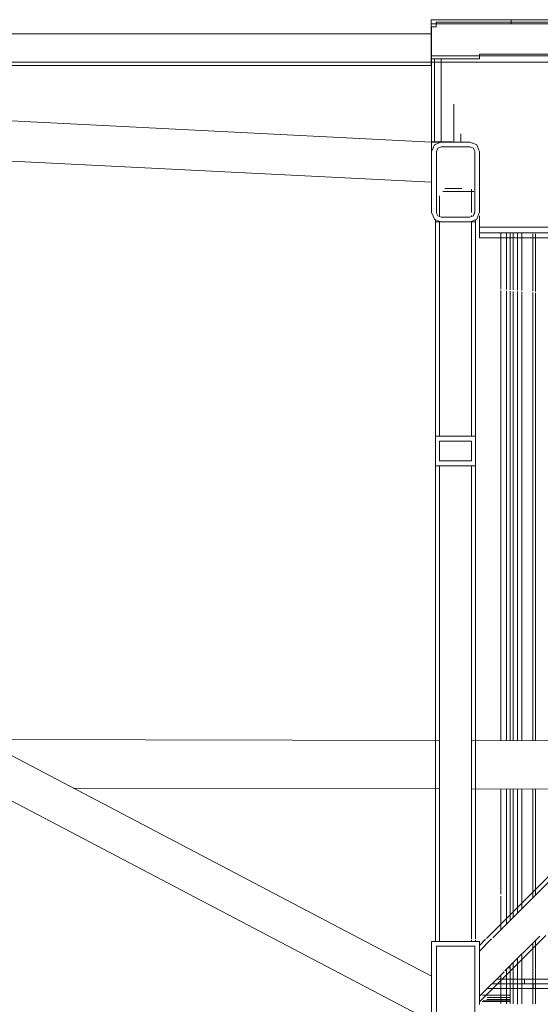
# Model space of a CAD drawing. Header units: millimetres. Extents: x 101535 to 192135, y -3968 to 17259.
# Tile 39 of 92: x 121069 to 121720, y 12821 to 14053. Entities that reach past the tile are written whole.
import ezdxf

# ---------------------------------------------------------------- set-up
doc = ezdxf.new("R2010")
doc.units = ezdxf.units.MM
doc.linetypes.add('IMPORT-Kropki i Kreski _4_', pattern=[1828.8, 914.4, -457.2, 0, -457.2])
for name, color, linetype, lineweight in [('2_schody stalowe rzut_K_IR', 7, 'Continuous', 9), ('2_stropy_K_IR', 7, 'Continuous', 9), ('2_ściany zewnętrzne_ISTN', 7, 'Continuous', 9), ('4_osie_ISTN', 7, 'Continuous', 9), ('A-GENM', 7, 'Continuous', 18), ('P-PIPE', 7, 'Continuous', 18)]:
    doc.layers.add(name, color=color, linetype=linetype, lineweight=lineweight)
doc.layers.add('3_lądowisko_K_IR', color=7, linetype='Continuous', lineweight=9, true_color=0x999999)
doc.layers.add('rzut płyty_dwg', color=7, linetype='Continuous', lineweight=9, true_color=0x767676)

# ---------------------------------------------------------------- blocks, each defined once
blk = doc.blocks.new('Bezpośredni kształt - IR 026-25_3D1_2025_09_11-304393-Przekrój 5')
at = {"layer": 'A-GENM', "lineweight": 9}
for p, q in [((-40506.2, 14021.2), (-40506.2, 14044)), ((-40500.6, 14044), (-40506.2, 14044)), ((-40506.2, 14021.2), (-40506.2, 14044)), ((-40506.2, 14044), (-40500.6, 14044)), ((-40500.6, 14044), (-40500.6, 14044)), ((-40500.6, 14044), (-40500.2, 14044)), ((-40500.6, 14044), (-40500.6, 14044)), ((-40500.6, 14044), (-40500.2, 14044)), ((-40500.2, 14048.8), (-40500.2, 14050)), ((-40105.4, 14050), (-40500.2, 14050)), ((-40500.2, 14048.8), (-40500.2, 14050)), ((-40500.2, 14050), (-40105.4, 14050)), ((-40500.2, 14048.8), (-40500.2, 14044)), ((-40500.2, 14044), (-40500.2, 14048.8)), ((-40506.2, 14021.2), (-40506.2, 14004)), ((-40506.2, 14004), (-40506.2, 14021.2)), ((-40506.1, 14004), (-40504.5, 14004)), ((-40506.1, 14004), (-40506.1, 13900.1)), ((-40506.1, 14004), (-40506.1, 13900.1)), ((-40504.5, 14004), (-40506.1, 14004)), ((-40500.6, 14004), (-40504.5, 14004)), ((-40500.6, 14004), (-40504.5, 14004)), ((-40502.6, 13900.1), (-40502.6, 14004)), ((-40502.6, 13900.1), (-40502.6, 14004)), ((-40500.6, 14004), (-40498.7, 14004)), ((-40498.7, 14004), (-40500.6, 14004)), ((-40498.7, 14004), (-40494.1, 14004)), ((-40494.1, 14004), (-40498.7, 14004)), ((-40494.1, 14004), (-40486.9, 14004)), ((-40494.1, 14004), (-40494.1, 13900.1)), ((-40494.1, 13900.1), (-40494.1, 14004)), ((-40486.9, 14004), (-40494.1, 14004)), ((-40486.9, 14004), (-40478.1, 14004)), ((-40478.1, 14004), (-40486.9, 14004)), ((-40478.1, 14004), (-40474.3, 14004)), ((-40474.3, 14004), (-40478.1, 14004)), ((-40472.7, 14004), (-40474.3, 14004)), ((-40472.7, 14004), (-40474.3, 14004)), ((-40468, 14004), (-40472.7, 14004)), ((-40468, 14004), (-40472.7, 14004)), ((-40468, 14004), (-40466.1, 14004)), ((-40466.1, 14004), (-40468, 14004)), ((-40463.4, 14004), (-40466.1, 14004)), ((-40463.4, 14004), (-40466.1, 14004)), ((-40463.2, 14004), (-40463.4, 14004)), ((-40463.2, 14004), (-40463.4, 14004)), ((-40463.2, 14004), (-40446.2, 14004)), ((-40446.2, 14004), (-40463.2, 14004)), ((-38972.9, 14010), (-40446.2, 14010)), ((-40446.2, 14008.9), (-40446.2, 14010)), ((-38972.9, 14010), (-40446.2, 14010)), ((-40446.2, 14010), (-40446.2, 14008.9)), ((-40446.2, 14008.9), (-40446.2, 14004.1)), ((-40446.2, 14008.9), (-40446.2, 14004.1)), ((-42416.1, 13995.5), (-40506.1, 13900)), ((-42416.1, 13995.5), (-40506.1, 13900)), ((-40478.1, 13947.4), (-40478.1, 13900.1)), ((-40478.1, 13900.1), (-40478.1, 13947.4)), ((-40469.6, 13910.2), (-40469.6, 13900.1)), ((-40469.6, 13900.1), (-40469.6, 13910.2)), ((-41456.2, 13897.4), (-40506.1, 13849.9)), ((-40506.1, 13849.9), (-41456.2, 13897.4)), ((-40502.6, 13900.1), (-40506.1, 13900.1)), ((-40502.6, 13900.1), (-40506.1, 13900.1)), ((-40506.1, 13900), (-40494.1, 13900)), ((-40506.1, 13900), (-40506.1, 13888)), ((-40506.1, 13888), (-40506.1, 13900)), ((-40494.1, 13900), (-40506.1, 13900)), ((-40502.6, 13896.5), (-40505.6, 13889.1)), ((-40505.6, 13889.1), (-40502.6, 13896.5)), ((-40502.6, 13900.1), (-40494.1, 13900.1)), ((-40494.1, 13900.1), (-40502.6, 13900.1)), ((-40497.7, 13898.5), (-40502.6, 13896.5)), ((-40502.6, 13896.5), (-40497.7, 13898.5)), ((-40495.9, 13893.2), (-40498.3, 13892.2)), ((-40495.9, 13893.2), (-40498.3, 13892.2)), ((-40494.1, 13900), (-40497.7, 13898.5)), ((-40497.7, 13898.5), (-40494.1, 13900)), ((-40495.9, 13893.2), (-40494.1, 13894)), ((-40494.1, 13894), (-40495.9, 13893.2)), ((-40494.1, 13900.1), (-40479.7, 13900.1)), ((-40479.7, 13900.1), (-40494.1, 13900.1)), ((-40473.4, 13900), (-40494.1, 13900)), ((-40494.1, 13900), (-40473.4, 13900)), ((-40473.4, 13894), (-40494.1, 13894)), ((-40473.4, 13894), (-40494.1, 13894)), ((-40458.1, 13900), (-40473.4, 13900)), ((-40473.4, 13900), (-40458.1, 13900)), ((-40473.4, 13894), (-40458.1, 13894)), ((-40458.1, 13894), (-40473.4, 13894)), ((-40454.9, 13898.7), (-40458.1, 13900)), ((-40458.1, 13900), (-40454.9, 13898.7)), ((-40455.7, 13893), (-40458.1, 13894)), ((-40455.7, 13893), (-40458.1, 13894)), ((-40455.7, 13893), (-40453.8, 13892.2)), ((-40453.8, 13892.2), (-40455.7, 13893)), ((-40454.4, 13898.5), (-40449.6, 13896.5)), ((-40454.4, 13898.5), (-40449.6, 13896.5)), ((-40446.8, 13889.7), (-40449.6, 13896.5)), ((-40449.6, 13896.5), (-40446.8, 13889.7)), ((-40505.6, 13889.1), (-40506.1, 13888)), ((-40506.1, 13888), (-40505.6, 13889.1)), ((-40506.1, 13888), (-40506.1, 13855.5)), ((-40506.1, 13855.5), (-40506.1, 13888)), ((-40499.1, 13890.4), (-40500.1, 13888)), ((-40499.1, 13890.4), (-40500.1, 13888)), ((-40500.1, 13875.8), (-40500.1, 13888)), ((-40500.1, 13888), (-40500.1, 13875.8)), ((-40499.1, 13890.4), (-40498.3, 13892.2)), ((-40498.3, 13892.2), (-40499.1, 13890.4)), ((-40452.8, 13889.8), (-40453.8, 13892.2)), ((-40452.8, 13889.8), (-40453.8, 13892.2)), ((-40452.8, 13889.8), (-40452.1, 13888)), ((-40452.1, 13888), (-40452.8, 13889.8)), ((-40452.1, 13876), (-40452.1, 13888)), ((-40452.1, 13876), (-40452.1, 13888)), ((-40446.1, 13888), (-40446.8, 13889.7)), ((-40446.8, 13889.7), (-40446.1, 13888)), ((-40446.1, 13887.6), (-40446.1, 13888)), ((-40446.1, 13888), (-40446.1, 13887.6)), ((-40446.1, 13862.5), (-40446.1, 13887.6)), ((-40446.1, 13887.6), (-40446.1, 13862.5)), ((-40500.1, 13835.6), (-40500.1, 13875.8)), ((-40500.1, 13875.8), (-40500.1, 13835.6)), ((-40452.1, 13852.3), (-40452.1, 13876)), ((-40452.1, 13852.3), (-40452.1, 13876)), ((-40446.1, 13861.6), (-40446.1, 13862.5)), ((-40446.1, 13862.5), (-40446.1, 13861.6)), ((-40446.1, 13812), (-40446.1, 13861.6)), ((-40446.1, 13861.6), (-40446.1, 13812)), ((-42506.2, 13850), (-40506.1, 12800)), ((-40506.1, 12800), (-42506.2, 13850)), ((-40506.1, 13855.5), (-40506.1, 13849.9)), ((-40506.1, 13849.9), (-40506.1, 13855.5)), ((-40506.1, 13849.9), (-40506.1, 13844.9)), ((-40506.1, 13844.9), (-40506.1, 13849.9)), ((-40506.1, 13844.9), (-40506.1, 13812)), ((-40506.1, 13812), (-40506.1, 13844.9)), ((-40452.1, 13812), (-40452.1, 13852.3)), ((-40452.1, 13812), (-40452.1, 13852.3)), ((-40500.1, 13812), (-40500.1, 13835.6)), ((-40500.1, 13835.6), (-40500.1, 13812)), ((-40496.1, 13812), (-40496.1, 13832.6)), ((-40496.1, 13812), (-40496.1, 13832.6)), ((-40496.1, 13831.7), (-40496.1, 13812)), ((-40496.1, 13812), (-40496.1, 13831.7)), ((-40453.1, 13837.9), (-40492, 13837.9)), ((-40453.1, 13837.9), (-40492, 13837.9)), ((-40468.3, 13842), (-40489.6, 13842)), ((-40468.3, 13842), (-40489.6, 13842)), ((-40456.1, 13812), (-40456.1, 13841)), ((-40456.1, 13812), (-40456.1, 13841)), ((-40456.1, 13812), (-40456.1, 13841)), ((-40456.1, 13841), (-40456.1, 13812)), ((-40504.1, 13807.2), (-40506.1, 13812)), ((-40504.1, 13807.2), (-40506.1, 13812)), ((-40504.1, 13807.2), (-40502.6, 13803.5)), ((-40502.6, 13803.5), (-40504.1, 13807.2)), ((-40499.3, 13810), (-40500.1, 13812)), ((-40500.1, 13812), (-40499.3, 13810)), ((-40499.3, 13810), (-40498.3, 13807.8)), ((-40499.3, 13810), (-40498.3, 13807.8)), ((-40496.3, 13806.9), (-40498.3, 13807.8)), ((-40498.3, 13807.8), (-40496.3, 13806.9)), ((-40496.3, 13806.9), (-40494.1, 13806)), ((-40496.3, 13806.9), (-40494.1, 13806)), ((-40496.1, 13806.8), (-40496.1, 13811.2)), ((-40496.1, 13806.8), (-40496.1, 13811.2)), ((-40496.1, 13811.2), (-40496.1, 13806.8)), ((-40496.1, 13806.8), (-40496.1, 13811.2)), ((-40456.1, 13806.8), (-40458.1, 13806)), ((-40458.1, 13806), (-40456.1, 13806.8)), ((-40456.1, 13806.8), (-40456.1, 13808.2)), ((-40456.1, 13806.8), (-40456.1, 13808.2)), ((-40456.1, 13806.8), (-40456.1, 13808.2)), ((-40456.1, 13808.2), (-40456.1, 13806.8)), ((-40456.1, 13806.8), (-40453.8, 13807.8)), ((-40456.1, 13806.8), (-40453.8, 13807.8)), ((-40453, 13809.7), (-40453.8, 13807.8)), ((-40453.8, 13807.8), (-40453, 13809.7)), ((-40453, 13809.7), (-40452.1, 13812)), ((-40453, 13809.7), (-40452.1, 13812)), ((-40446.8, 13810.3), (-40449.6, 13803.5)), ((-40446.8, 13810.3), (-40449.6, 13803.5)), ((-40446.8, 13810.3), (-40446.1, 13812)), ((-40446.1, 13812), (-40446.8, 13810.3)), ((-40446.1, 13807.5), (-40446.1, 13803.2)), ((-40446.1, 13803.2), (-40446.1, 13807.5)), ((-40501.9, 13803.2), (-40502.6, 13803.5)), ((-40501.9, 13803.2), (-40502.6, 13803.5)), ((-40495.6, 13800.6), (-40501.9, 13803.2)), ((-40495.6, 13800.6), (-40501.9, 13803.2)), ((-40501.1, 13721.2), (-40501.1, 13802.9)), ((-40501.1, 13721.2), (-40501.1, 13802.9)), ((-40501.1, 13802.9), (-40501.1, 13721.2)), ((-40501.1, 13721.2), (-40501.1, 13802.9)), ((-40501.1, 13800), (-40501.1, 13721.2)), ((-40501.1, 13800), (-40496.1, 13800)), ((-40501.1, 13721.2), (-40501.1, 13800)), ((-40496.1, 13800), (-40501.1, 13800)), ((-40501.1, 13721.2), (-40501.1, 13800)), ((-40501.1, 13800), (-40501.1, 13721.2)), ((-40501.1, 13721.2), (-40501.1, 13800)), ((-40494.1, 13800), (-40501.1, 13800)), ((-40501.1, 13721.2), (-40501.1, 13800)), ((-40501.1, 13800), (-40501.1, 13721.2)), ((-40501.1, 13800), (-40501.1, 13721.2)), ((-40501.1, 13800), (-40494.1, 13800)), ((-40501.1, 13532.2), (-40501.1, 13800)), ((-40494.1, 13800), (-40501.1, 13800)), ((-40501.1, 13532.2), (-40501.1, 13800)), ((-40501.1, 13800), (-40501.1, 13532.2)), ((-40501.1, 13800), (-40501.1, 13532.2)), ((-40501.1, 13800), (-40494.1, 13800)), ((-40494.1, 13800), (-40501.1, 13800)), ((-40501.1, 13532.2), (-40501.1, 13800)), ((-40501.1, 13800), (-40501.1, 13532.2)), ((-40501.1, 13532.2), (-40501.1, 13800)), ((-40501.1, 13800), (-40501.1, 13532.2)), ((-40501.1, 13800), (-40494.1, 13800)), ((-40501.1, 13532.2), (-40501.1, 13800)), ((-40494.1, 13800), (-40501.1, 13800)), ((-40501.1, 13532.2), (-40501.1, 13800)), ((-40501.1, 13800), (-40501.1, 13532.2)), ((-40501.1, 13800), (-40501.1, 13532.2)), ((-40501.1, 13800), (-40494.1, 13800)), ((-40496.1, 13800), (-40501.1, 13800)), ((-40501.1, 13800), (-40496.1, 13800)), ((-40494.1, 13800), (-40501.1, 13800)), ((-40501.1, 13800), (-40494.1, 13800)), ((-40501.1, 13800), (-40494.1, 13800)), ((-40501.1, 13800), (-40494.1, 13800)), ((-40501.1, 13800), (-40494.1, 13800)), ((-40501.1, 13800), (-40494.1, 13800)), ((-40494.1, 13800), (-40501.1, 13800)), ((-40501.1, 13800), (-40494.1, 13800)), ((-40496.1, 13800.8), (-40496.1, 13720.9)), ((-40496.1, 13800), (-40494.1, 13800)), ((-40496.1, 13800), (-40494.1, 13800)), ((-40496.1, 13800), (-40494.1, 13800)), ((-40496.1, 13800), (-40494.1, 13800)), ((-40496.1, 13800), (-40494.1, 13800)), ((-40496.1, 13800), (-40494.1, 13800)), ((-40496.1, 13800), (-40494.1, 13800)), ((-40496.1, 13800), (-40494.1, 13800)), ((-40494.1, 13800), (-40496.1, 13800)), ((-40496.1, 13532.1), (-40496.1, 13800)), ((-40496.1, 13800), (-40496.1, 13532.1)), ((-40496.1, 13800), (-40494.1, 13800)), ((-40496.1, 13532.1), (-40496.1, 13800)), ((-40494.1, 13800), (-40496.1, 13800)), ((-40496.1, 13800), (-40496.1, 13532.1)), ((-40496.1, 13800), (-40494.1, 13800)), ((-40496.1, 13532.1), (-40496.1, 13800)), ((-40494.1, 13800), (-40496.1, 13800)), ((-40496.1, 13800), (-40496.1, 13532.1)), ((-40496.1, 13800), (-40494.1, 13800)), ((-40496.1, 13720.9), (-40496.1, 13800)), ((-40494.1, 13800), (-40496.1, 13800)), ((-40496.1, 13800), (-40496.1, 13720.9)), ((-40496.1, 13800), (-40494.1, 13800)), ((-40496.1, 13720.9), (-40496.1, 13800)), ((-40496.1, 13800), (-40496.1, 13720.9)), ((-40496.1, 13532.1), (-40496.1, 13800)), ((-40496.1, 13800), (-40496.1, 13532.1)), ((-40496.1, 13532.1), (-40496.1, 13800)), ((-40496.1, 13800), (-40496.1, 13532.1)), ((-40496.1, 13800), (-40496.1, 13532.1)), ((-40496.1, 13532.1), (-40496.1, 13800)), ((-40495.6, 13800.6), (-40494.1, 13800)), ((-40494.1, 13800), (-40495.6, 13800.6)), ((-40477, 13806), (-40494.1, 13806)), ((-40494.1, 13806), (-40477, 13806)), ((-40468.7, 13800), (-40494.1, 13800)), ((-40468.7, 13800), (-40494.1, 13800)), ((-40477, 13806), (-40458.1, 13806)), ((-40477, 13806), (-40458.1, 13806)), ((-40458.1, 13800), (-40468.7, 13800)), ((-40458.1, 13800), (-40468.7, 13800)), ((-40456.5, 13800.6), (-40458.1, 13800)), ((-40456.5, 13800.6), (-40458.1, 13800)), ((-40451.1, 13800), (-40458.1, 13800)), ((-40458.1, 13800), (-40451.1, 13800)), ((-40451.1, 13800), (-40458.1, 13800)), ((-40458.1, 13800), (-40451.1, 13800)), ((-40451.1, 13800), (-40458.1, 13800)), ((-40458.1, 13800), (-40451.1, 13800)), ((-40451.1, 13800), (-40458.1, 13800)), ((-40458.1, 13800), (-40451.1, 13800)), ((-40458.1, 13800), (-40451.1, 13800)), ((-40456.1, 13800), (-40458.1, 13800)), ((-40451.1, 13800), (-40458.1, 13800)), ((-40456.1, 13800), (-40458.1, 13800)), ((-40456.1, 13800), (-40458.1, 13800)), ((-40458.1, 13800), (-40451.1, 13800)), ((-40451.1, 13800), (-40458.1, 13800)), ((-40456.1, 13800), (-40458.1, 13800)), ((-40456.1, 13800), (-40458.1, 13800)), ((-40458.1, 13800), (-40451.1, 13800)), ((-40451.1, 13800), (-40458.1, 13800)), ((-40456.1, 13800), (-40458.1, 13800)), ((-40456.1, 13800), (-40458.1, 13800)), ((-40458.1, 13800), (-40451.1, 13800)), ((-40451.1, 13800), (-40458.1, 13800)), ((-40456.1, 13800), (-40458.1, 13800)), ((-40456.1, 13800), (-40458.1, 13800)), ((-40458.1, 13800), (-40456.1, 13800)), ((-40456.1, 13800), (-40458.1, 13800)), ((-40458.1, 13800), (-40456.1, 13800)), ((-40456.1, 13800), (-40458.1, 13800)), ((-40458.1, 13800), (-40456.1, 13800)), ((-40456.1, 13800), (-40458.1, 13800)), ((-40458.1, 13800), (-40456.1, 13800)), ((-40450.3, 13803.2), (-40456.5, 13800.6)), ((-40450.3, 13803.2), (-40456.5, 13800.6)), ((-40456.1, 13797.7), (-40456.1, 13800.8)), ((-40451.1, 13800), (-40456.1, 13800)), ((-40456.1, 13800), (-40451.1, 13800)), ((-40456.1, 13800), (-40456.1, 13532.2)), ((-40456.1, 13800), (-40456.1, 13532.2)), ((-40456.1, 13532.2), (-40456.1, 13800)), ((-40456.1, 13532.2), (-40456.1, 13800)), ((-40456.1, 13800), (-40456.1, 13532.2)), ((-40456.1, 13532.2), (-40456.1, 13800)), ((-40456.1, 13800), (-40456.1, 13532.2)), ((-40456.1, 13532.2), (-40456.1, 13800)), ((-40456.1, 13800), (-40456.1, 13532.2)), ((-40456.1, 13532.2), (-40456.1, 13800)), ((-40456.1, 13800), (-40456.1, 13532.2)), ((-40456.1, 13532.2), (-40456.1, 13800)), ((-40456.1, 13800), (-40456.1, 13718.3)), ((-40456.1, 13718.3), (-40456.1, 13800)), ((-40456.1, 13800), (-40456.1, 13718.3)), ((-40456.1, 13718.3), (-40456.1, 13800)), ((-40456.1, 13718.3), (-40456.1, 13796.5)), ((-40451.1, 13802.9), (-40451.1, 13792)), ((-40451.1, 13802.9), (-40451.1, 13792)), ((-40451.1, 13792), (-40451.1, 13802.9)), ((-40451.1, 13802.9), (-40451.1, 13792)), ((-40451.1, 13800), (-40451.1, 13792)), ((-40451.1, 13792), (-40451.1, 13800)), ((-40451.1, 13792.8), (-40451.1, 13800)), ((-40451.1, 13800), (-40451.1, 13793)), ((-40451.1, 13800), (-40451.1, 13792.8)), ((-40451.1, 13793), (-40451.1, 13800)), ((-40451.1, 13800), (-40451.1, 13532.2)), ((-40451.1, 13532.2), (-40451.1, 13800)), ((-40451.1, 13532.2), (-40451.1, 13800)), ((-40451.1, 13800), (-40451.1, 13532.2)), ((-40451.1, 13800), (-40451.1, 13532.2)), ((-40451.1, 13532.2), (-40451.1, 13800)), ((-40451.1, 13800), (-40451.1, 13532.2)), ((-40451.1, 13532.2), (-40451.1, 13800)), ((-40451.1, 13800), (-40451.1, 13532.2)), ((-40451.1, 13532.2), (-40451.1, 13800)), ((-40451.1, 13532.2), (-40451.1, 13800)), ((-40451.1, 13800), (-40451.1, 13532.2)), ((-40451.1, 13792), (-40451.1, 13799.5)), ((-40451.1, 13799.5), (-40451.1, 13792)), ((-40450.3, 13803.2), (-40449.6, 13803.5)), ((-40449.6, 13803.5), (-40450.3, 13803.2)), ((-40446.1, 13802.8), (-40446.1, 13793.3)), ((-40446.1, 13793.3), (-40446.1, 13802.8)), ((-40451.1, 13718), (-40451.1, 13788.3)), ((-40451.1, 13788.3), (-40451.1, 13718)), ((-40451.1, 13718), (-40451.1, 13788.3)), ((-40451.1, 13788.3), (-40451.1, 13718)), ((-40451.1, 13788.3), (-40451.1, 13718)), ((-40451.1, 13788.3), (-40451.1, 13718)), ((-40451.1, 13718), (-40451.1, 13788.3)), ((-40451.1, 13788.3), (-40451.1, 13718)), ((-40451.1, 13718), (-40451.1, 13788.3)), ((-40451.1, 13788.3), (-40451.1, 13718)), ((-40451.1, 13788.3), (-40451.1, 13718)), ((-40451.1, 13718), (-40451.1, 13788.3)), ((-40446.1, 13793.3), (-40347, 13793.3)), ((-40446.1, 13788.4), (-40446.1, 13793.3)), ((-40446.1, 13788.4), (-40446.1, 13793.3)), ((-40347, 13793.3), (-40446.1, 13793.3)), ((-40446.1, 13786.3), (-40446.1, 13788.4)), ((-40446.1, 13786.3), (-40446.1, 13788.4)), ((-40446.1, 13786.3), (-40446.1, 13788.4)), ((-40446.1, 13786.3), (-40446.1, 13788.4)), ((-40446.1, 13788.4), (-40446.1, 13786.3)), ((-40446.1, 13786.3), (-40446.1, 13788.4)), ((-40446.1, 13786.3), (-40446.1, 13788.4)), ((-40446.1, 13788.4), (-40446.1, 13786.3)), ((-40446.1, 13780), (-40446.1, 13786.3)), ((-40446.1, 13786.3), (-40274.1, 13786.3)), ((-40446.1, 13786.3), (-40446.1, 13780)), ((-40403.7, 13786.3), (-40446.1, 13786.3)), ((-40446.1, 13786.3), (-40403.7, 13786.3)), ((-40403.7, 13786.3), (-40446.1, 13786.3)), ((-40403.7, 13786.3), (-40446.1, 13786.3)), ((-40446.1, 13786.3), (-40274.1, 13786.3)), ((-40274.1, 13786.3), (-40446.1, 13786.3)), ((-40446.1, 13786.3), (-40274.1, 13786.3)), ((-40446.1, 13786.3), (-40403.7, 13786.3)), ((-40403.7, 13786.3), (-40446.1, 13786.3)), ((-40403.7, 13786.3), (-40446.1, 13786.3)), ((-40446.1, 13786.3), (-40403.7, 13786.3)), ((-40446.1, 13786.3), (-40403.7, 13786.3)), ((-40403.7, 13786.3), (-40446.1, 13786.3)), ((-40403.7, 13786.3), (-40446.1, 13786.3)), ((-40446.1, 13786.3), (-40403.7, 13786.3)), ((-40419.2, 13787), (-40419.2, 13715.9)), ((-40419.2, 13787), (-40419.2, 13715.9)), ((-40419.2, 13787), (-40419.2, 13715.9)), ((-40419.2, 13787), (-40419.2, 13715.9)), ((-40412.1, 13786.7), (-40412.1, 13715.5)), ((-40412.1, 13786.7), (-40412.1, 13715.5)), ((-40412.1, 13786.7), (-40412.1, 13715.5)), ((-40412.1, 13786.7), (-40412.1, 13715.5)), ((-40407.6, 13715.2), (-40407.6, 13786.5)), ((-40407.6, 13786.5), (-40407.6, 13715.2)), ((-40403.9, 13786.3), (-40403.9, 13714.9)), ((-40403.9, 13714.9), (-40403.9, 13786.3)), ((-40398.4, 13786), (-40398.4, 13714.6)), ((-40398.4, 13786), (-40398.4, 13714.6)), ((-40393, 13714.2), (-40393, 13785.8)), ((-40393, 13785.8), (-40393, 13714.2)), ((-40379.3, 13785.1), (-40379.3, 13713.3)), ((-40379.3, 13785.1), (-40379.3, 13713.3)), ((-40376.1, 13785), (-40376.1, 13713.1)), ((-40376.1, 13785), (-40376.1, 13713.1)), ((-40208.5, 13780), (-40446.1, 13780)), ((-40208.5, 13780), (-40446.1, 13780)), ((-40273.5, 13780), (-40446.1, 13780)), ((-40446.1, 13780), (-40273.5, 13780)), ((-40273.5, 13780), (-40446.1, 13780)), ((-40273.5, 13780), (-40446.1, 13780)), ((-40446.1, 13780), (-40273.5, 13780)), ((-40446.1, 13780), (-40273.5, 13780)), ((-40437.3, 12903.9), (-39617.9, 13723.3)), ((-39617.9, 13723.3), (-40437.3, 12903.9)), ((-40437.1, 12904.1), (-39617.9, 13723.3)), ((-39617.9, 13723.3), (-40437.1, 12904.1)), ((-39611.5, 13722.7), (-40429.5, 12904.6)), ((-40501.1, 13719.5), (-40501.1, 13532.2)), ((-40501.1, 13532.2), (-40501.1, 13719.5)), ((-40501.1, 13532.2), (-40501.1, 13719.5)), ((-40501.1, 13719.5), (-40501.1, 13532.2)), ((-40501.1, 13532.2), (-40501.1, 13719.5)), ((-40501.1, 13532.2), (-40501.1, 13719.5)), ((-40501.1, 13719.5), (-40501.1, 13532.2)), ((-40501.1, 13532.2), (-40501.1, 13719.5)), ((-40501.1, 13532.2), (-40501.1, 13719.5)), ((-40501.1, 13532.2), (-40501.1, 13719.5)), ((-40501.1, 13719.5), (-40501.1, 13532.2)), ((-40501.1, 13719.5), (-40501.1, 13532.2)), ((-40496.1, 13719.2), (-40496.1, 13532.1)), ((-40496.1, 13532.1), (-40496.1, 13719.2)), ((-40496.1, 13719.2), (-40496.1, 13532.1)), ((-40496.1, 13532.1), (-40496.1, 13719.2)), ((-40496.1, 13719.2), (-40496.1, 13532.1)), ((-40456.1, 13532.2), (-40456.1, 13716.6)), ((-40456.1, 13716.6), (-40456.1, 13532.2)), ((-40456.1, 13532.2), (-40456.1, 13716.6)), ((-40456.1, 13716.6), (-40456.1, 13532.2)), ((-40456.1, 13532.2), (-40456.1, 13716.6)), ((-40451.1, 13532.2), (-40451.1, 13716.3)), ((-40451.1, 13716.3), (-40451.1, 13532.2)), ((-40451.1, 13532.2), (-40451.1, 13716.3)), ((-40451.1, 13716.3), (-40451.1, 13532.2)), ((-40451.1, 13716.3), (-40451.1, 13532.2)), ((-40451.1, 13716.3), (-40451.1, 13532.2)), ((-40451.1, 13532.2), (-40451.1, 13716.3)), ((-40451.1, 13716.3), (-40451.1, 13532.2)), ((-40451.1, 13532.2), (-40451.1, 13716.3)), ((-40451.1, 13716.3), (-40451.1, 13532.2)), ((-40451.1, 13716.3), (-40451.1, 13532.2)), ((-40451.1, 13532.2), (-40451.1, 13716.3)), ((-40419.2, 13714.2), (-40419.2, 13151)), ((-40419.2, 13714.2), (-40419.2, 13151)), ((-40419.2, 13714.2), (-40419.2, 13151)), ((-40419.2, 13714.2), (-40419.2, 13151)), ((-40412.1, 13713.8), (-40412.1, 13151)), ((-40412.1, 13713.8), (-40412.1, 13151)), ((-40412.1, 13713.8), (-40412.1, 13151)), ((-40412.1, 13713.8), (-40412.1, 13151)), ((-40407.6, 13151), (-40407.6, 13713.5)), ((-40407.6, 13713.5), (-40407.6, 13151)), ((-40403.9, 13713.2), (-40403.9, 13151)), ((-40403.9, 13151), (-40403.9, 13713.2)), ((-40398.4, 13712.9), (-40398.4, 13151)), ((-40398.4, 13712.9), (-40398.4, 13151)), ((-40393, 13151), (-40393, 13712.5)), ((-40393, 13712.5), (-40393, 13151)), ((-40379.3, 13711.6), (-40379.3, 13150.9)), ((-40379.3, 13711.6), (-40379.3, 13150.9)), ((-40376.1, 13711.4), (-40376.1, 13150.9)), ((-40376.1, 13711.4), (-40376.1, 13150.9)), ((-40496.2, 13532.2), (-40501.1, 13532.2)), ((-40501.1, 13520.6), (-40501.1, 13532.2)), ((-40501.1, 13520.6), (-40501.1, 13532.2)), ((-40501.1, 13532.2), (-40496.2, 13532.2)), ((-40470.9, 13532.2), (-40496.2, 13532.2)), ((-40496.2, 13532.2), (-40470.9, 13532.2)), ((-40483.9, 13526), (-40496.1, 13526)), ((-40496.1, 13509.1), (-40496.1, 13526)), ((-40483.9, 13526), (-40496.1, 13526)), ((-40496.1, 13526), (-40496.1, 13509.1)), ((-40483.9, 13526), (-40482.5, 13526)), ((-40482.5, 13526), (-40483.9, 13526)), ((-40482.5, 13526), (-40457.5, 13526)), ((-40457.5, 13526), (-40482.5, 13526)), ((-40466, 13532.2), (-40470.9, 13532.2)), ((-40470.9, 13532.2), (-40466, 13532.2)), ((-40466, 13532.2), (-40451.1, 13532.2)), ((-40466, 13532.2), (-40451.1, 13532.2)), ((-40457.5, 13526), (-40456.1, 13526)), ((-40456.1, 13526), (-40457.5, 13526)), ((-40456.1, 13518.2), (-40456.1, 13526)), ((-40456.1, 13518.2), (-40456.1, 13526)), ((-40451.1, 13507), (-40451.1, 13532.2)), ((-40451.1, 13532.2), (-40451.1, 13507)), ((-40501.1, 13520.6), (-40501.1, 13494.8)), ((-40501.1, 13494.8), (-40501.1, 13520.6)), ((-40456.1, 13518.2), (-40456.1, 13501.1)), ((-40456.1, 13501.1), (-40456.1, 13518.2)), ((-40496.1, 13509.1), (-40496.1, 13501.1)), ((-40496.1, 13509.1), (-40496.1, 13501.1)), ((-40494.8, 13501.1), (-40496.1, 13501.1)), ((-40496.1, 13501.1), (-40494.8, 13501.1)), ((-40470.7, 13501.1), (-40494.8, 13501.1)), ((-40494.8, 13501.1), (-40470.7, 13501.1)), ((-40469.4, 13501.1), (-40470.7, 13501.1)), ((-40470.7, 13501.1), (-40469.4, 13501.1)), ((-40469.4, 13501.1), (-40456.1, 13501.1)), ((-40469.4, 13501.1), (-40456.1, 13501.1)), ((-40451.1, 13507), (-40451.1, 13494.8)), ((-40451.1, 13507), (-40451.1, 13494.8)), ((-40501.1, 13494.8), (-40501.1, 13151.2)), ((-40501.1, 13151.2), (-40501.1, 13494.8)), ((-40501.1, 13151.2), (-40501.1, 13494.8)), ((-40501.1, 13494.8), (-40501.1, 13151.2)), ((-40501.1, 12900.3), (-40501.1, 13494.8)), ((-40501.1, 12900.3), (-40501.1, 13494.8)), ((-40501.1, 13494.8), (-40501.1, 12900.3)), ((-40501.1, 12900.3), (-40501.1, 13494.8)), ((-40501.1, 12900.3), (-40501.1, 13494.8)), ((-40501.1, 12900.3), (-40501.1, 13494.8)), ((-40501.1, 13494.8), (-40501.1, 12900.3)), ((-40501.1, 13494.8), (-40501.1, 12900.3)), ((-40501.1, 12901.4), (-40501.1, 13494.8)), ((-40501.1, 12900.3), (-40501.1, 13494.8)), ((-40501.1, 13494.8), (-40501.1, 12901.4)), ((-40501.1, 13494.8), (-40501.1, 12900.3)), ((-40484.1, 13494.8), (-40501.1, 13494.8)), ((-40501.1, 12900.3), (-40501.1, 13494.8)), ((-40501.1, 12900.3), (-40501.1, 13494.8)), ((-40501.1, 13494.8), (-40501.1, 12900.3)), ((-40501.1, 13494.8), (-40501.1, 12900.3)), ((-40484.1, 13494.8), (-40501.1, 13494.8)), ((-40496.1, 13494.8), (-40496.1, 12900.5)), ((-40496.1, 12900.5), (-40496.1, 13494.8)), ((-40496.1, 13494.8), (-40496.1, 12901.7)), ((-40496.1, 12900.5), (-40496.1, 13494.8)), ((-40496.1, 13494.8), (-40496.1, 12900.5)), ((-40496.1, 12900.5), (-40496.1, 13494.8)), ((-40496.1, 13494.8), (-40496.1, 12900.5)), ((-40496.1, 12900.5), (-40496.1, 13494.8)), ((-40496.1, 13494.8), (-40496.1, 12900.5)), ((-40496.1, 12900.5), (-40496.1, 13494.8)), ((-40496.1, 13494.8), (-40496.1, 12900.5)), ((-40496.1, 12901.7), (-40496.1, 13494.8)), ((-40496.1, 13494.8), (-40496.1, 12900.5)), ((-40484.1, 13494.8), (-40479.5, 13494.8)), ((-40479.5, 13494.8), (-40484.1, 13494.8)), ((-40479.5, 13494.8), (-40455.7, 13494.8)), ((-40455.7, 13494.8), (-40479.5, 13494.8)), ((-40456.1, 12902.8), (-40456.1, 13495)), ((-40456.1, 13495), (-40456.1, 12902.8)), ((-40456.1, 12902.8), (-40456.1, 13495)), ((-40456.1, 13495), (-40456.1, 12902.8)), ((-40456.1, 12902.8), (-40456.1, 13495)), ((-40456.1, 13495), (-40456.1, 12902.8)), ((-40456.1, 12902.8), (-40456.1, 13495)), ((-40456.1, 13495), (-40456.1, 12902.8)), ((-40456.1, 12902.8), (-40456.1, 13495)), ((-40456.1, 13495), (-40456.1, 12902.8)), ((-40456.1, 12902.8), (-40456.1, 13495)), ((-40456.1, 13495), (-40456.1, 12902.8)), ((-40456.1, 12902.8), (-40456.1, 13495)), ((-40455.7, 13494.8), (-40451.1, 13494.8)), ((-40451.1, 13494.8), (-40455.7, 13494.8)), ((-40451.1, 13151.1), (-40451.1, 13494.8)), ((-40451.1, 13494.8), (-40451.1, 13151.1)), ((-40451.1, 13151.1), (-40451.1, 13494.8)), ((-40451.1, 13494.8), (-40451.1, 13151.1)), ((-40451.1, 13494.8), (-40451.1, 12903.1)), ((-40451.1, 13494.8), (-40451.1, 12903.1)), ((-40451.1, 12903.1), (-40451.1, 13494.8)), ((-40451.1, 13494.8), (-40451.1, 12903.1)), ((-40451.1, 12903.1), (-40451.1, 13494.8)), ((-40451.1, 13494.8), (-40451.1, 12903.1)), ((-40451.1, 13494.8), (-40451.1, 12903.1)), ((-40451.1, 12903.1), (-40451.1, 13494.8)), ((-40451.1, 13494.8), (-40451.1, 12903.1)), ((-40451.1, 12903.1), (-40451.1, 13494.8)), ((-40451.1, 12903.1), (-40451.1, 13494.8)), ((-40451.1, 13494.8), (-40451.1, 12903.1)), ((-40451.1, 13494.8), (-40451.1, 12903.1)), ((-40451.1, 12903.1), (-40451.1, 13494.8)), ((-40451.1, 12903.1), (-40451.1, 13494.8)), ((-40451.1, 13494.8), (-40451.1, 12903.1)), ((-41456.2, 13355.2), (-40506.1, 12856.5)), ((-40506.1, 12856.5), (-41456.2, 13355.2)), ((-40501.1, 13091), (-40501.1, 12900.3)), ((-40501.1, 12900.3), (-40501.1, 13091)), ((-40501.1, 12900.3), (-40501.1, 13091)), ((-40501.1, 13091), (-40501.1, 12900.3)), ((-40451.1, 12903.1), (-40451.1, 13090.9)), ((-40451.1, 13090.9), (-40451.1, 12903.1)), ((-40451.1, 12903.1), (-40451.1, 13090.9)), ((-40451.1, 13090.9), (-40451.1, 12903.1)), ((-40419.2, 13090.9), (-40419.2, 12959.2)), ((-40419.2, 13090.9), (-40419.2, 12959.2)), ((-40419.2, 13090.9), (-40419.2, 12959.2)), ((-40419.2, 13090.9), (-40419.2, 12959.2)), ((-40412.1, 13090.8), (-40412.1, 12922.1)), ((-40412.1, 13090.8), (-40412.1, 12922.1)), ((-40412.1, 13090.8), (-40412.1, 12922.1)), ((-40412.1, 13090.8), (-40412.1, 12922.1)), ((-40407.6, 12926.5), (-40407.6, 13090.8)), ((-40407.6, 13090.8), (-40407.6, 12926.5)), ((-40403.9, 13090.8), (-40403.9, 12930.3)), ((-40403.9, 12930.3), (-40403.9, 13090.8)), ((-40398.4, 13090.8), (-40398.4, 12935.7)), ((-40398.4, 13090.8), (-40398.4, 12935.7)), ((-40393, 12941.1), (-40393, 13090.8)), ((-40393, 13090.8), (-40393, 12941.1)), ((-40379.3, 13090.8), (-40379.3, 12954.9)), ((-40379.3, 13090.8), (-40379.3, 12954.9)), ((-40376.1, 13090.8), (-40376.1, 12958)), ((-40376.1, 13090.8), (-40376.1, 12958)), ((-40419.2, 12956.6), (-40419.2, 12914.9)), ((-40419.2, 12956.6), (-40419.2, 12914.9)), ((-40419.2, 12956.6), (-40419.2, 12914.9)), ((-40419.2, 12956.6), (-40419.2, 12914.9)), ((-40501.8, 12900), (-40506.1, 12900)), ((-40506.1, 12862.2), (-40506.1, 12900)), ((-40506.1, 12862.2), (-40506.1, 12900)), ((-40506.1, 12900), (-40501.8, 12900)), ((-40501.1, 12900), (-40501.8, 12900)), ((-40501.8, 12900), (-40501.1, 12900)), ((-40483.7, 12900), (-40501.1, 12900)), ((-40501.1, 12900), (-40483.7, 12900)), ((-40451.1, 12900), (-40483.7, 12900)), ((-40483.7, 12900), (-40451.1, 12900)), ((-40456.1, 12901.7), (-40456.1, 12900)), ((-40456.1, 12900), (-40456.1, 12901.7)), ((-40456.1, 12901.7), (-40456.1, 12900)), ((-40456.1, 12900), (-40456.1, 12901.7)), ((-40451.1, 12902), (-40451.1, 12900)), ((-40451.1, 12900), (-40451.1, 12902)), ((-40451.1, 12900), (-40451.1, 12902)), ((-40451.1, 12902), (-40451.1, 12900)), ((-40450.4, 12900), (-40451.1, 12900)), ((-40451.1, 12900), (-40450.4, 12900)), ((-40450.3, 12900), (-40450.4, 12900)), ((-40450.4, 12900), (-40450.3, 12900)), ((-40446.1, 12900), (-40450.3, 12900)), ((-40450.3, 12900), (-40446.1, 12900)), ((-40430.9, 12903.2), (-40446.1, 12888)), ((-40446.1, 12895.1), (-40438.5, 12902.7)), ((-40446.1, 12895.1), (-40438.5, 12902.7)), ((-40438.5, 12902.7), (-40446.1, 12895.1)), ((-40438.5, 12902.7), (-40446.1, 12895.1)), ((-40446.1, 12895.8), (-40446.1, 12900)), ((-40446.1, 12900), (-40446.1, 12895.8)), ((-40446.1, 12895.8), (-40446.1, 12892.3)), ((-40446.1, 12895.8), (-40446.1, 12892.3)), ((-40414.2, 12863.3), (-40370.7, 12906.8)), ((-40363.2, 12907.3), (-40407.3, 12863.2)), ((-40407.3, 12863.2), (-40363.2, 12907.3)), ((-40407.3, 12863.2), (-40363.2, 12907.3)), ((-40363.2, 12907.3), (-40407.3, 12863.2)), ((-40379.3, 12898.3), (-40379.3, 12865.1)), ((-40379.3, 12898.3), (-40379.3, 12865.1)), ((-40376.1, 12901.5), (-40376.1, 12865.3)), ((-40376.1, 12901.5), (-40376.1, 12865.3)), ((-40472.4, 12894), (-40500.1, 12894)), ((-40500.1, 12856.1), (-40500.1, 12894)), ((-40472.4, 12894), (-40500.1, 12894)), ((-40500.1, 12894), (-40500.1, 12856.1)), ((-40472.4, 12894), (-40452.1, 12894)), ((-40452.1, 12894), (-40472.4, 12894)), ((-40452.1, 12856.3), (-40452.1, 12894)), ((-40452.1, 12856.3), (-40452.1, 12894)), ((-40446.1, 12892.3), (-40446.1, 12892.3)), ((-40446.1, 12892.3), (-40446.1, 12892)), ((-40446.1, 12892.3), (-40446.1, 12892.3)), ((-40446.1, 12892.3), (-40446.1, 12892)), ((-40446.1, 12891.7), (-40446.1, 12892)), ((-40446.1, 12892), (-40446.1, 12891.7)), ((-40446.1, 12879.7), (-40446.1, 12891.7)), ((-40446.1, 12891.7), (-40446.1, 12879.7)), ((-40393, 12864.2), (-40393, 12884.6)), ((-40393, 12884.6), (-40393, 12864.2)), ((-40446.1, 12877.5), (-40446.1, 12879.7)), ((-40446.1, 12879.7), (-40446.1, 12877.5)), ((-40446.1, 12832.6), (-40446.1, 12877.5)), ((-40446.1, 12877.5), (-40446.1, 12832.6)), ((-40403.9, 12873.7), (-40403.9, 12863.4)), ((-40403.9, 12863.4), (-40403.9, 12873.7)), ((-40398.4, 12879.2), (-40398.4, 12863.8)), ((-40398.4, 12879.2), (-40398.4, 12863.8)), ((-40506.1, 12856.5), (-40506.1, 12862.2)), ((-40506.1, 12856.5), (-40506.1, 12862.2)), ((-40407.8, 12862.7), (-40446.1, 12824.4)), ((-40446.1, 12824.4), (-40407.8, 12862.7)), ((-40446.1, 12824.4), (-40407.8, 12862.7)), ((-40407.8, 12862.7), (-40446.1, 12824.4)), ((-40446.1, 12831.5), (-40415.3, 12862.2)), ((-40419.2, 12858.4), (-40419.2, 12822.3)), ((-40419.2, 12858.4), (-40419.2, 12822.3)), ((-40419.2, 12858.4), (-40419.2, 12822.3)), ((-40419.2, 12858.4), (-40419.2, 12822.3)), ((-40412.1, 12865.5), (-40412.1, 12862.9)), ((-40412.1, 12865.5), (-40412.1, 12862.9)), ((-40412.1, 12865.5), (-40412.1, 12862.9)), ((-40412.1, 12865.5), (-40412.1, 12862.9)), ((-40412.1, 12862.4), (-40412.1, 12822.3)), ((-40412.1, 12862.4), (-40412.1, 12822.3)), ((-40412.1, 12862.4), (-40412.1, 12821.8)), ((-40412.1, 12862.4), (-40412.1, 12821.8)), ((-40407.6, 12867), (-40410.6, 12867)), ((-40410.6, 12867), (-40407.6, 12867)), ((-40407.6, 12863.2), (-40407.6, 12870)), ((-40407.6, 12870), (-40407.6, 12863.2)), ((-40407.6, 12822.1), (-40407.6, 12862.7)), ((-40407.6, 12862.7), (-40407.6, 12822.1)), ((-40403.9, 12863), (-40403.9, 12821.9)), ((-40403.9, 12821.9), (-40403.9, 12863)), ((-40398.4, 12863.3), (-40398.4, 12821.7)), ((-40398.4, 12863.3), (-40398.4, 12821.7)), ((-40393, 12821.8), (-40393, 12863.6)), ((-40393, 12863.6), (-40393, 12821.8)), ((-40379.3, 12864.5), (-40379.3, 12821.7)), ((-40379.3, 12864.5), (-40379.3, 12821.7)), ((-40376.1, 12864.7), (-40376.1, 12821.8)), ((-40376.1, 12864.7), (-40376.1, 12821.8)), ((-40506.1, 12856.5), (-40506.1, 12848.3)), ((-40506.1, 12848.3), (-40506.1, 12856.5)), ((-40506.1, 12848.3), (-40506.1, 12800)), ((-40506.1, 12800), (-40506.1, 12848.3)), ((-40500.1, 12856.1), (-40500.1, 12806)), ((-40500.1, 12856.1), (-40500.1, 12806)), ((-40452.1, 12806), (-40452.1, 12856.3)), ((-40452.1, 12806), (-40452.1, 12856.3)), ((-40430.6, 12847), (-40329.6, 12847)), ((-40329.6, 12847), (-40430.6, 12847)), ((-40389.7, 12847), (-40430.6, 12847)), ((-40430.6, 12847), (-40375.5, 12847)), ((-40430.6, 12847), (-40379.1, 12847)), ((-40430.6, 12847), (-40379.1, 12847)), ((-40430.6, 12847), (-40389.7, 12847)), ((-40375.5, 12847), (-40430.6, 12847)), ((-40389.7, 12853), (-40424.6, 12853)), ((-40333.1, 12853), (-40424.6, 12853)), ((-40389.7, 12853), (-40424.6, 12853)), ((-40424.6, 12853), (-40333.1, 12853)), ((-40290.7, 12853), (-40389.7, 12853)), ((-40389.7, 12853), (-40389.7, 12847)), ((-40389.7, 12853), (-40389.7, 12847)), ((-40290.7, 12853), (-40389.7, 12853)), ((-40389.7, 12847), (-40333.1, 12847)), ((-40333.1, 12847), (-40389.7, 12847)), ((-40379.1, 12847), (-40375.5, 12847)), ((-40379.1, 12841), (-40379.1, 12847)), ((-40379.1, 12841), (-40379.1, 12847)), ((-40375.5, 12847), (-40379.1, 12847)), ((-40333.1, 12847), (-40375.5, 12847)), ((-40375.5, 12847), (-40333.1, 12847)), ((-40333.1, 12847), (-40375.5, 12847)), ((-40375.5, 12847), (-40333.1, 12847)), ((-40329.6, 12841), (-40436.6, 12841)), ((-40379.1, 12841), (-40436.6, 12841)), ((-40379.1, 12841), (-40436.6, 12841)), ((-40436.6, 12841), (-40329.6, 12841)), ((-40379.1, 12841), (-40329.6, 12841)), ((-40329.6, 12841), (-40379.1, 12841)), ((-40446.1, 12830.5), (-40446.1, 12832.6)), ((-40446.1, 12832.6), (-40446.1, 12830.5)), ((-40446.1, 12821.1), (-40446.1, 12830.5)), ((-40446.1, 12830.5), (-40446.1, 12821.1)), ((-40442.9, 12825), (-40407.6, 12825)), ((-40442.9, 12825), (-40407.6, 12825)), ((-40407.6, 12833), (-40442.2, 12833)), ((-40442.2, 12833), (-40407.6, 12833)), ((-40407.6, 12825.6), (-40441.3, 12825.6)), ((-40407.6, 12825.6), (-40441.3, 12825.6)), ((-40407.6, 12827.3), (-40436.9, 12827.3)), ((-40436.9, 12827.3), (-40407.6, 12827.3)), ((-40407.6, 12829.9), (-40436.5, 12829.9)), ((-40436.5, 12829.9), (-40407.6, 12829.9))]:
    blk.add_line(p, q, dxfattribs=at)
blk = doc.blocks.new('Bezpośredni kształt - CONCRETE_SLAB-304394-Przekrój 5')
blk.add_blockref('Bezpośredni kształt - IR 026-25_3D1_2025_09_11-304393-Przekrój 5', (0, 0))
blk = doc.blocks.new('Bezpośredni kształt - P2-305355-Przekrój 5')
at = {"layer": 'A-GENM', "lineweight": 9}
for p, q in [((-40506.7, 14048), (-40506.7, 14008)), ((-40500.2, 14048), (-40506.7, 14048)), ((-38544.2, 14048), (-40500.2, 14048)), ((-40506.7, 14008), (-39110, 14008))]:
    blk.add_line(p, q, dxfattribs=at)
blk = doc.blocks.new('Bezpośredni kształt - P2-305378-Przekrój 5')
at = {"layer": 'A-GENM', "lineweight": 9}
for p, q in [((-40506.6, 14035.5), (-43740.6, 14035.5)), ((-40506.6, 13995.5), (-40506.6, 14035.5)), ((-43740.6, 13995.5), (-40506.6, 13995.5))]:
    blk.add_line(p, q, dxfattribs=at)
blk = doc.blocks.new('Bezpośredni kształt - Ściana-29-305734-Przekrój 5')
at = {"layer": 'A-GENM', "lineweight": 9}
for p, q in [((-40506.7, 14053), (-40506.7, 14048)), ((-40334.4, 14053), (-40406.6, 14053))]:
    blk.add_line(p, q, dxfattribs=at)
blk = doc.blocks.new('Bezpośredni kształt - Ściana-28-305760-Przekrój 5')
at = {"layer": 'A-GENM', "lineweight": 9}
for p, q in [((-40506.6, 14053), (-40506.7, 14053)), ((-40506.7, 14053), (-40506.7, 14048)), ((-40506.6, 14053), (-40506.6, 14048)), ((-40406.6, 14053), (-40506.6, 14053)), ((-40406.6, 14048), (-40406.6, 14053)), ((-40506.6, 14048), (-40500.2, 14048)), ((-40500.2, 14048), (-40406.6, 14048))]:
    blk.add_line(p, q, dxfattribs=at)
blk = doc.blocks.new('IR 026-25_3D1_2025_09_11_ifc-2-Przekrój 5')
at = {"layer": 'A-GENM', "lineweight": 9}
for name in ['Bezpośredni kształt - Ściana-29-305734-Przekrój 5', 'Bezpośredni kształt - Ściana-28-305760-Przekrój 5', 'Bezpośredni kształt - CONCRETE_SLAB-304394-Przekrój 5', 'Bezpośredni kształt - P2-305355-Przekrój 5', 'Bezpośredni kształt - P2-305378-Przekrój 5']:
    blk.add_blockref(name, (0, 0), dxfattribs=at)
blk = doc.blocks.new('rzut płyty_dwg-2316949-Przekrój 5')
at = {"layer": '2_schody stalowe rzut_K_IR', "color": 254, "lineweight": 13, "true_color": 0xcccccc}
blk.add_line((-40924.2, 14000), (-41024.2, 14000), dxfattribs=at)
at = {"layer": '2_schody stalowe rzut_K_IR', "color": 254, "lineweight": 13, "true_color": 0xcccccc, "flags": 128}
blk.add_lwpolyline([(-44166.6, 14000), (-41024.2, 14000), (-40924.2, 14000)], dxfattribs=at)
at = {"layer": '2_stropy_K_IR'}
for p, q in [((-40490.7, 14000), (-43724.7, 14000)), ((-43724.7, 14000), (-40490.8, 14000)), ((-40484.2, 14000), (-41018.9, 14000)), ((-41018.9, 14000), (-40484.2, 14000)), ((-40490.8, 14000), (-38891.8, 14000))]:
    blk.add_line(p, q, dxfattribs=at)
at = {"layer": '2_stropy_K_IR', "flags": 128}
for points in [[(-38891.8, 14000), (-40623.7, 14000), (-42003.3, 14000), (-43072.5, 14000), (-43724.7, 14000)], [(-27515.9, 14000), (-29770.3, 14000), (-29770.3, 14000), (-31489.9, 14000), (-31489.9, 14000), (-32113.9, 14000), (-38692.8, 14000), (-40623.7, 14000), (-38891.8, 14000), (-37228.6, 14000), (-31578, 14000), (-31489.9, 14000), (-31489.9, 14000)], [(-27515.9, 14000), (-29770.3, 14000), (-29770.3, 14000), (-31578, 14000), (-37228.6, 14000), (-40490.8, 14000)]]:
    blk.add_lwpolyline(points, dxfattribs=at)
at = {"layer": '2_ściany zewnętrzne_ISTN', "color": 251, "lineweight": 13, "true_color": 0x666666, "flags": 128}
blk.add_lwpolyline([(-40509.5, 14000), (-40509.5, 14000), (-40259.5, 14000)], dxfattribs=at)
at = {"layer": '3_lądowisko_K_IR', "color": 7, "lineweight": 13}
for p, q in [((-40404.2, 14000), (-40490.8, 14000)), ((-40390.6, 14000), (-40490.6, 14000))]:
    blk.add_line(p, q, dxfattribs=at)
at = {"layer": '4_osie_ISTN', "color": 251, "true_color": 0x666666}
for p in [(-40308.9, 14000), (-39911.1, 14000)]:
    blk.add_line(p, (-40706.8, 14000), dxfattribs=at)
at = {"layer": '4_osie_ISTN', "color": 251, "linetype": 'IMPORT-Kropki i Kreski _4_', "true_color": 0x666666, "flags": 128}
blk.add_lwpolyline([(-10364.4, 14000), (-11364.4, 14000), (-46296.9, 14000)], dxfattribs=at)
blk.add_lwpolyline([(-10364.4, 14000), (-11364.4, 14000), (-46296.9, 14000)], dxfattribs=at)

msp = doc.modelspace()

# ---------------------------------------------------------------- linework, layer by layer
at = {"layer": 'P-PIPE', "color": 5, "lineweight": 9, "true_color": 0x0000ff}
for p, q in [((121594, 13151.3), (121020.2, 13152.5)), ((121906.7, 13150.7), (121634, 13151.2)), ((121135.5, 13091.9), (121594, 13091)), ((121634, 13090.9), (121846.5, 13090.5))]:
    msp.add_line(p, q, dxfattribs=at)

# ---------------------------------------------------------------- block references
at = {"lineweight": 5}
msp.add_blockref('IR 026-25_3D1_2025_09_11_ifc-2-Przekrój 5', (162090.1, 0), dxfattribs=at)
at = {"layer": 'rzut płyty_dwg', "color": 7}
msp.add_blockref('rzut płyty_dwg-2316949-Przekrój 5', (162090.1, 0), dxfattribs=at)

doc.saveas('drawing.dxf')
